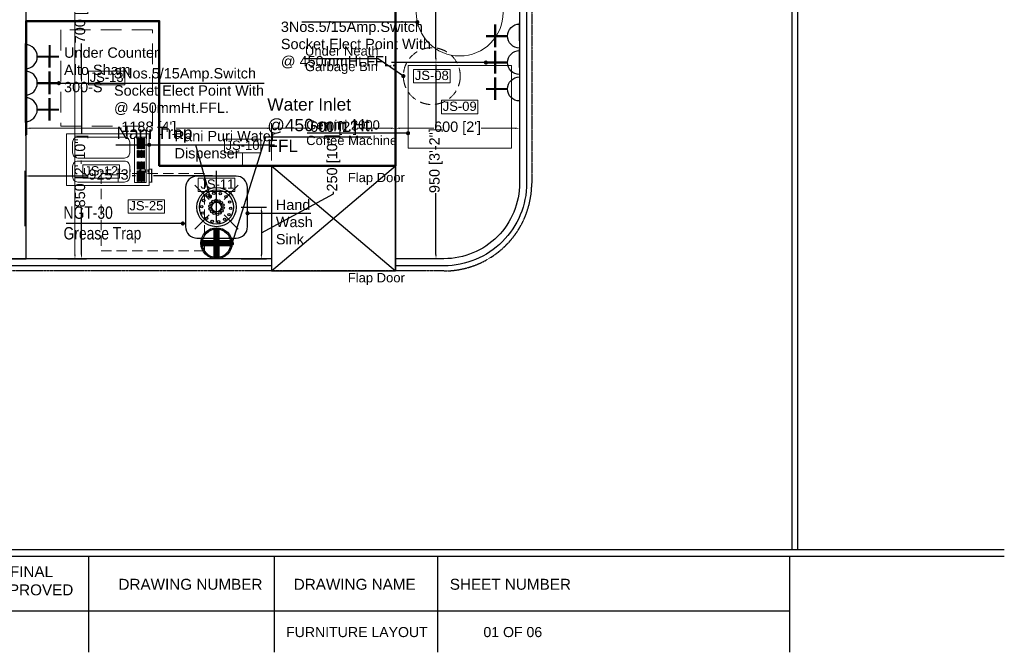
# Model space of a CAD drawing. Header units: millimetres. Extents: x 3043651 to 3061204, y -535182 to -484655.
# Tile 4 of 6: x 3056440 to 3061204, y -492293 to -489231. Entities that reach past the tile are written whole.
import ezdxf

# ---------------------------------------------------------------- set-up
doc = ezdxf.new("R2010")
doc.units = ezdxf.units.MM
doc.header["$LTSCALE"] = 1000
doc.header["$MEASUREMENT"] = 0
doc.header["$PDMODE"] = 3
doc.header["$PDSIZE"] = -1
for name, pattern in [('( Hidden )', [0.375, 0.25, -0.125]), ('DASHED', [0.75, 0.5, -0.25]), ('HIDDEN', [0.375, 0.25, -0.125])]:
    doc.linetypes.add(name, pattern=pattern)
doc.layers.get('0').update_dxf_attribs({"linetype": 'CONTINUOUS'})
doc.layers.get('Defpoints').update_dxf_attribs({"linetype": 'CONTINUOUS'})
for name, color, linetype in [('AR-FURNITURE', 34, 'CONTINUOUS'), ('ELECTRICAL', 7, 'CONTINUOUS'), ('Equipment', 251, 'CONTINUOUS'), ('Equipment Name', 251, 'CONTINUOUS'), ('Furniture', 7, 'CONTINUOUS'), ('Plumbing & Drainage', 6, 'CONTINUOUS'), ('TITLE', 5, 'CONTINUOUS'), ('Title Text', 7, 'CONTINUOUS')]:
    doc.layers.add(name, color=color, linetype=linetype)
for name, color, linetype, lineweight in [('Civil-Wall-Text', 7, 'CONTINUOUS', 0), ('Equip Below Side', 5, 'CONTINUOUS', 15), ('Equip No.', 1, 'CONTINUOUS', 15), ('Equip Top Counter', 4, 'CONTINUOUS', 50), ('Equipment Cold', 102, 'CONTINUOUS', 0), ('Equipment Hot', 1, 'CONTINUOUS', 0)]:
    doc.layers.add(name, color=color, linetype=linetype, lineweight=lineweight)
doc.styles.add('ARAIL', font='arial.ttf')
doc.styles.add('Arial', font='arial.ttf')
doc.styles.add('C-ROOM', font='arial.ttf')
doc.styles.add('Raar', font='arial.ttf', dxfattribs={"width": 0.8})
doc.styles.get("Standard").update_dxf_attribs({"font": 'arial.ttf'})
doc.dimstyles.new('TFS-Dim', dxfattribs={"dimtxt": 50, "dimasz": 20, "dimexe": 25, "dimexo": 25, "dimgap": 5, "dimtad": 0, "dimdec": 0, "dimzin": 0, "dimdsep": 46, "dimtxsty": 'Standard', "dimcen": 0.09, "dimclrd": 8, "dimclre": 8, "dimadec": 0, "dimazin": 0, "dimtfac": 1, "dimtdec": 0, "dimtofl": 0, "dimtmove": 0, "dimatfit": 3, "dimldrblk": 'DOT', "dimfxl": 0, "dimtolj": 1, "dimtzin": 0, "dimlwd": -1, "dimlwe": -1, "dimarcsym": 0})

# ---------------------------------------------------------------- blocks, each defined once
blk = doc.blocks.new('A$C553829C7')
at = {"layer": 'Equipment Cold'}
for points in [[(-250, 0), (0, 0), (0, 400), (-250, 400)], [(-235, 328.9), (-15, 328.9), (-15, 385), (-235, 385)], [(-230.2, 377.2), (-178.6, 377.2), (-178.6, 375.4), (-230.2, 375.4)], [(-230.2, 370.4), (-178.6, 370.4), (-178.6, 368.5), (-230.2, 368.5)], [(-230.2, 363.6), (-178.6, 363.6), (-178.6, 361.7), (-230.2, 361.7)], [(-230.2, 356.8), (-178.6, 356.8), (-178.6, 354.9), (-230.2, 354.9)], [(-230.2, 349.9), (-178.6, 349.9), (-178.6, 348.1), (-230.2, 348.1)], [(-230.2, 343.1), (-178.6, 343.1), (-178.6, 341.2), (-230.2, 341.2)], [(-170, 377.2), (-135.5, 377.2), (-135.5, 375.4), (-170, 375.4)], [(-170, 370.4), (-135.5, 370.4), (-135.5, 368.5), (-170, 368.5)], [(-170, 363.6), (-135.5, 363.6), (-135.5, 361.7), (-170, 361.7)], [(-170, 356.8), (-135.5, 356.8), (-135.5, 354.9), (-170, 354.9)], [(-170, 349.9), (-135.5, 349.9), (-135.5, 348.1), (-170, 348.1)], [(-170, 343.1), (-135.5, 343.1), (-135.5, 341.2), (-170, 341.2)], [(-80, 377.2), (-114.5, 377.2), (-114.5, 375.4), (-80, 375.4)], [(-80, 370.4), (-114.5, 370.4), (-114.5, 368.5), (-80, 368.5)], [(-80, 363.6), (-114.5, 363.6), (-114.5, 361.7), (-80, 361.7)], [(-80, 356.8), (-114.5, 356.8), (-114.5, 354.9), (-80, 354.9)], [(-80, 349.9), (-114.5, 349.9), (-114.5, 348.1), (-80, 348.1)], [(-80, 343.1), (-114.5, 343.1), (-114.5, 341.2), (-80, 341.2)], [(-19.8, 377.2), (-71.4, 377.2), (-71.4, 375.4), (-19.8, 375.4)], [(-19.8, 370.4), (-71.4, 370.4), (-71.4, 368.5), (-19.8, 368.5)], [(-19.8, 363.6), (-71.4, 363.6), (-71.4, 361.7), (-19.8, 361.7)], [(-19.8, 356.8), (-71.4, 356.8), (-71.4, 354.9), (-19.8, 354.9)], [(-19.8, 349.9), (-71.4, 349.9), (-71.4, 348.1), (-19.8, 348.1)], [(-19.8, 343.1), (-71.4, 343.1), (-71.4, 341.2), (-19.8, 341.2)]]:
    blk.add_lwpolyline(points, close=True, dxfattribs=at)
for points in [[(-209.7, 29.5), (-159.1, 29.5, 0.414214), (-133.8, 54.8), (-133.8, 280.3, 0.414214), (-159.1, 305.7), (-209.7, 305.7, 0.414214), (-235, 280.3), (-235, 54.8, 0.414214)], [(-93.5, 29.5), (-42.9, 29.5, 0.414214), (-17.6, 54.8), (-17.6, 280.3, 0.414214), (-42.9, 305.7), (-93.5, 305.7, 0.414214), (-118.8, 280.3), (-118.8, 54.8, 0.414214)]]:
    blk.add_lwpolyline(points, format="xyb", close=True, dxfattribs=at)
blk = doc.blocks.new('_Dot')
at = {"color": 0, "linetype": 'ByBlock', "lineweight": -2}
blk.add_line((-0.5, 0), (-1, 0), dxfattribs=at)
at = {"color": 0, "linetype": 'ByBlock', "const_width": 0.5}
blk.add_lwpolyline([(-0.25, 0, 1), (0.25, 0, 1)], format="xyb", close=True, dxfattribs=at)
blk = doc.blocks.new('A$C21C85089')
at = {"layer": 'ELECTRICAL'}
for points, const_width in [([(-42, 108.5), (43.4, 108.5)], 4.7), ([(0, 69.7), (0, 0)], 7.15), ([(-35.8, 30), (38, 30)], 7.15)]:
    blk.add_lwpolyline(points, dxfattribs=dict(at, const_width=const_width))
blk.add_arc((0, 108.5), 38.8, 180, 0, dxfattribs=at)
blk = doc.blocks.new('hwi')
at = {"layer": 'Plumbing & Drainage'}
h = blk.add_hatch(color=256, dxfattribs=at)
edge = h.paths.add_edge_path(flags=17)
edge.add_arc((0, -4.69), 4.31, 0, 360)
edge = h.paths.add_edge_path()
edge.add_arc((0, -4.69), 4.69, 0, 360)
h = blk.add_hatch(color=256, dxfattribs=at)
h.paths.add_polyline_path([(-4.69, -4.69), (-4.31, -4.69, -0.414214), (0, -0.38), (0, 0, 0.414214)])
h.paths.add_polyline_path([(4.31, -4.69), (4.69, -4.69, 0.414214), (0, 0), (0, -0.38, -0.414214)])
h.paths.add_polyline_path([(0, -9), (0, -9.38, 0.414214), (4.69, -4.69), (4.31, -4.69, -0.414214)])
at = {"layer": 'Plumbing & Drainage', "const_width": 1.88}
for points in [[(0, -9.38), (0, 0)], [(-4.69, -4.69), (4.69, -4.69)]]:
    blk.add_lwpolyline(points, dxfattribs=at)
at = {"layer": 'Plumbing & Drainage'}
for radius in [4.69, 4.31]:
    blk.add_circle((0, -4.69), radius, dxfattribs=at)
blk = doc.blocks.new('100DNT')
at = {"layer": 'Plumbing & Drainage'}
for centre, radius in [((0, 0), 101.6), ((0, 0), 88.9), ((-44.9, 59.2), 6.35), ((-13.9, 72), 6.35), ((19.5, 70), 6.35), ((48.8, 53.7), 6.35), ((-76.6, 2.2), 6.35), ((-67.2, 34.3), 6.35), ((-34.2, 5), 6.35), ((-28.7, 19.3), 6.35), ((-17.4, 29.9), 6.35), ((-2.8, 34.5), 6.35), ((12.5, 32.2), 6.35), ((25.2, 23.6), 6.35), ((33, 10.4), 6.35), ((34.2, -5), 6.35), ((68.1, 26.4), 6.35), ((-71.1, -30.8), 6.35), ((-33, -10.4), 6.35), ((-25.2, -23.6), 6.35), ((-12.5, -32.2), 6.35), ((5.3, -37.2), 6.35), ((17.4, -29.9), 6.35), ((28.7, -19.3), 6.35), ((64.2, -38.8), 6.35), ((73.6, -6.6), 6.35), ((-51.8, -58.2), 6.35), ((-22.5, -74.4), 6.35), ((10.9, -76.4), 6.35), ((41.9, -63.7), 6.35)]:
    blk.add_circle(centre, radius, dxfattribs=at)
blk = doc.blocks.new('*D321')
at = {"layer": 'Defpoints', "color": 0}
for p in [(3056466.8, -489987.2), (3056466.8, -490255), (3057392.1, -490237.6)]:
    blk.add_point(p, dxfattribs=at)
at = {"layer": 'Plumbing & Drainage', "color": 8}
for p, q in [((3056466.8, -490230), (3056466.8, -489962.2)), ((3057392.1, -490212.6), (3057392.1, -489962.2)), ((3056486.8, -489987.2), (3056771.2, -489987.2)), ((3057372.1, -489987.2), (3057087.7, -489987.2))]:
    blk.add_line(p, q, dxfattribs=at)
for points in [[(3056486.8, -489983.9), (3056486.8, -489990.6), (3056466.8, -489987.2)], [(3057372.1, -489983.9), (3057372.1, -489990.6), (3057392.1, -489987.2)]]:
    blk.add_solid(points, dxfattribs=at)
at = {"layer": 'Plumbing & Drainage', "color": 0, "insert": (3056929.4, -489987.2), "char_height": 50, "attachment_point": 5}
blk.add_mtext('\\A1;925 [3\'-1"]', dxfattribs=at)
blk = doc.blocks.new('*D322')
at = {"layer": 'Defpoints', "color": 0}
for p in [(3057486.9, -490137.8), (3057486.9, -490387.8), (3057609, -490387.8)]:
    blk.add_point(p, dxfattribs=at)
at = {"layer": 'Plumbing & Drainage', "color": 8}
for p, q in [((3057609, -490262.8), (3057958.4, -490073.9)), ((3057958.4, -490073.9), (3057958.4, -490063.9)), ((3057511.9, -490137.8), (3057634, -490137.8)), ((3057609, -490157.8), (3057609, -490367.8)), ((3057511.9, -490387.8), (3057634, -490387.8))]:
    blk.add_line(p, q, dxfattribs=at)
for points in [[(3057605.7, -490157.8), (3057612.4, -490157.8), (3057609, -490137.8)], [(3057605.7, -490367.8), (3057612.4, -490367.8), (3057609, -490387.8)]]:
    blk.add_solid(points, dxfattribs=at)
at = {"layer": 'Plumbing & Drainage', "color": 0, "insert": (3057958.4, -489923.6), "char_height": 50, "attachment_point": 5, "rotation": 90}
blk.add_mtext('\\A1;250 [10"]', dxfattribs=at)
blk = doc.blocks.new('*D329')
at = {"layer": 'Defpoints', "color": 0}
for p in [(3056629.4, -489537.9), (3056738.8, -489537.9), (3056600, -490387.8)]:
    blk.add_point(p, dxfattribs=at)
at = {"layer": 'ELECTRICAL', "color": 8}
for p, q in [((3056654.4, -489537.9), (3056763.8, -489537.9)), ((3056738.8, -489557.9), (3056738.8, -489785.2)), ((3056738.8, -490367.8), (3056738.8, -490140.5)), ((3056625, -490387.8), (3056763.8, -490387.8))]:
    blk.add_line(p, q, dxfattribs=at)
for points in [[(3056735.5, -489557.9), (3056742.2, -489557.9), (3056738.8, -489537.9)], [(3056735.5, -490367.8), (3056742.2, -490367.8), (3056738.8, -490387.8)]]:
    blk.add_solid(points, dxfattribs=at)
at = {"layer": 'ELECTRICAL', "color": 0, "insert": (3056738.8, -489962.9), "char_height": 50, "attachment_point": 5, "rotation": 90}
blk.add_mtext('\\A1;850 [2\'-10"]', dxfattribs=at)
blk = doc.blocks.new('*D330')
at = {"layer": 'Defpoints', "color": 0}
for p in [(3056629.5, -488837.5), (3056738.8, -488837.5), (3056629.4, -489537.9)]:
    blk.add_point(p, dxfattribs=at)
at = {"layer": 'ELECTRICAL', "color": 8}
for p, q in [((3056654.5, -488837.5), (3056763.8, -488837.5)), ((3056738.8, -488857.5), (3056738.8, -489029.7)), ((3056738.8, -489517.9), (3056738.8, -489345.7)), ((3056654.4, -489537.9), (3056763.8, -489537.9))]:
    blk.add_line(p, q, dxfattribs=at)
for points in [[(3056735.5, -488857.5), (3056742.2, -488857.5), (3056738.8, -488837.5)], [(3056735.5, -489517.9), (3056742.2, -489517.9), (3056738.8, -489537.9)]]:
    blk.add_solid(points, dxfattribs=at)
at = {"layer": 'ELECTRICAL', "color": 0, "insert": (3056738.8, -489187.7), "char_height": 50, "attachment_point": 5, "rotation": 90}
blk.add_mtext('\\A1;700 [2\'-4"]', dxfattribs=at)
blk = doc.blocks.new('*D331')
at = {"layer": 'Defpoints', "color": 0}
for p in [(3058454, -489438), (3058695.6, -489438), (3058492.4, -490387.8)]:
    blk.add_point(p, dxfattribs=at)
at = {"layer": 'ELECTRICAL', "color": 8}
for p, q in [((3058670.6, -489438), (3058429, -489438)), ((3058454, -489458), (3058454, -489754.7)), ((3058454, -490367.8), (3058454, -490071.1)), ((3058467.4, -490387.8), (3058429, -490387.8))]:
    blk.add_line(p, q, dxfattribs=at)
for points in [[(3058450.6, -489458), (3058457.3, -489458), (3058454, -489438)], [(3058450.6, -490367.8), (3058457.3, -490367.8), (3058454, -490387.8)]]:
    blk.add_solid(points, dxfattribs=at)
at = {"layer": 'ELECTRICAL', "color": 0, "insert": (3058454, -489912.9), "char_height": 50, "attachment_point": 5, "rotation": 90}
blk.add_mtext('\\A1;950 [3\'-2"]', dxfattribs=at)
blk = doc.blocks.new('*D333')
at = {"layer": 'Defpoints', "color": 0}
for p in [(3058454, -487112.9), (3058858.4, -487112.9), (3058695.6, -489438)]:
    blk.add_point(p, dxfattribs=at)
at = {"layer": 'ELECTRICAL', "color": 8}
for p, q in [((3058833.4, -487112.9), (3058429, -487112.9)), ((3058454, -487132.9), (3058454, -488097.4)), ((3058454, -489418), (3058454, -488453.5)), ((3058670.6, -489438), (3058429, -489438))]:
    blk.add_line(p, q, dxfattribs=at)
for points in [[(3058450.6, -487132.9), (3058457.3, -487132.9), (3058454, -487112.9)], [(3058450.6, -489418), (3058457.3, -489418), (3058454, -489438)]]:
    blk.add_solid(points, dxfattribs=at)
at = {"layer": 'ELECTRICAL', "color": 0, "insert": (3058454, -488275.4), "char_height": 50, "attachment_point": 5, "rotation": 90}
blk.add_mtext('\\A1;2325 [7\'-9"]', dxfattribs=at)
blk = doc.blocks.new('*D384')
at = {"layer": 'Civil-Wall-Text', "color": 8}
for p, q in [((3056491.8, -487187.6), (3056732.3, -487187.6)), ((3056707.3, -487207.6), (3056707.3, -488590.7)), ((3056707.3, -490367.8), (3056707.3, -488984.8)), ((3056491.8, -490387.8), (3056732.3, -490387.8))]:
    blk.add_line(p, q, dxfattribs=at)
for points in [[(3056703.9, -487207.6), (3056710.6, -487207.6), (3056707.3, -487187.6)], [(3056703.9, -490367.8), (3056710.6, -490367.8), (3056707.3, -490387.8)]]:
    blk.add_solid(points, dxfattribs=at)
at = {"layer": 'Defpoints', "color": 0}
for p in [(3056466.8, -487187.6), (3056466.8, -490387.8), (3056707.3, -490387.8)]:
    blk.add_point(p, dxfattribs=at)
at = {"layer": 'Civil-Wall-Text', "color": 0, "insert": (3056707.3, -488787.7), "char_height": 50, "attachment_point": 5, "rotation": 90}
blk.add_mtext('\\A1;3200 [10\'-8"]', dxfattribs=at)
blk = doc.blocks.new('*D391')
at = {"layer": 'Civil-Wall-Text', "color": 8}
for p, q in [((3058258.4, -489912.8), (3058258.4, -489731.1)), ((3058858.4, -489912.8), (3058858.4, -489731.1)), ((3058278.4, -489756.1), (3058443.5, -489756.1)), ((3058838.4, -489756.1), (3058673.3, -489756.1))]:
    blk.add_line(p, q, dxfattribs=at)
for points in [[(3058278.4, -489752.8), (3058278.4, -489759.4), (3058258.4, -489756.1)], [(3058838.4, -489752.8), (3058838.4, -489759.4), (3058858.4, -489756.1)]]:
    blk.add_solid(points, dxfattribs=at)
at = {"layer": 'Defpoints', "color": 0}
for p in [(3058258.4, -489756.1), (3058258.4, -489937.8), (3058858.4, -489937.8)]:
    blk.add_point(p, dxfattribs=at)
at = {"layer": 'Civil-Wall-Text', "color": 0, "insert": (3058558.4, -489756.1), "char_height": 50, "attachment_point": 5}
blk.add_mtext("\\A1;600 [2']", dxfattribs=at)
blk = doc.blocks.new('*D392')
at = {"layer": 'Civil-Wall-Text', "color": 8}
for p, q in [((3057658.4, -489912.8), (3057658.4, -489731.1)), ((3058258.4, -489912.8), (3058258.4, -489731.1)), ((3057678.4, -489756.1), (3057843.5, -489756.1)), ((3058238.4, -489756.1), (3058073.3, -489756.1))]:
    blk.add_line(p, q, dxfattribs=at)
for points in [[(3057678.4, -489752.8), (3057678.4, -489759.4), (3057658.4, -489756.1)], [(3058238.4, -489752.8), (3058238.4, -489759.4), (3058258.4, -489756.1)]]:
    blk.add_solid(points, dxfattribs=at)
at = {"layer": 'Defpoints', "color": 0}
for p in [(3057658.4, -489756.1), (3057658.4, -489937.8), (3058258.4, -489937.8)]:
    blk.add_point(p, dxfattribs=at)
at = {"layer": 'Civil-Wall-Text', "color": 0, "insert": (3057958.4, -489756.1), "char_height": 50, "attachment_point": 5}
blk.add_mtext("\\A1;600 [2']", dxfattribs=at)
blk = doc.blocks.new('*D393')
at = {"layer": 'Civil-Wall-Text', "color": 8}
for p, q in [((3056470.8, -489855.8), (3056470.8, -489731.1)), ((3057658.4, -489912.8), (3057658.4, -489731.1)), ((3056490.8, -489756.1), (3056932.8, -489756.1)), ((3057638.4, -489756.1), (3057196.4, -489756.1))]:
    blk.add_line(p, q, dxfattribs=at)
for points in [[(3056490.8, -489752.8), (3056490.8, -489759.4), (3056470.8, -489756.1)], [(3057638.4, -489752.8), (3057638.4, -489759.4), (3057658.4, -489756.1)]]:
    blk.add_solid(points, dxfattribs=at)
at = {"layer": 'Defpoints', "color": 0}
for p in [(3056470.8, -489756.1), (3056470.8, -489880.8), (3057658.4, -489937.8)]:
    blk.add_point(p, dxfattribs=at)
at = {"layer": 'Civil-Wall-Text', "color": 0, "insert": (3057064.6, -489756.1), "char_height": 50, "attachment_point": 5}
blk.add_mtext("\\A1;1188 [4']", dxfattribs=at)

msp = doc.modelspace()

# ---------------------------------------------------------------- linework, layer by layer
at = {"layer": 'AR-FURNITURE', "color": 1, "linetype": '( Hidden )', "ltscale": 0.001}
msp.add_lwpolyline([(3056151.4, -485246.8), (3058492.4, -485246.8, -0.414214), (3058917.4, -485671.8), (3058917.4, -490021.8, -0.414214), (3058492.4, -490446.8), (3054142.4, -490446.8, -0.414214), (3053717.4, -490021.8), (3053717.4, -485671.8, -0.414214), (3054142.4, -485246.8), (3054611.4, -485246.8)], format="xyb", dxfattribs=at)
at = {"layer": 'Equip Below Side', "linetype": 'HIDDEN', "ltscale": 0.2}
msp.add_lwpolyline([(3057333.6, -490349.6), (3057333.6, -489974.6), (3056833.6, -489974.6), (3056833.6, -490349.6)], close=True, dxfattribs=at)
msp.add_circle((3058433.8, -489503.7), 137.7, dxfattribs=at)
at = {"layer": 'Equip No.'}
msp.add_line((3057518, -489874.3), (3057518, -489937.8), dxfattribs=at)
for points in [[(3056772.5, -489545.3), (3056948.4, -489545.3), (3056948.4, -489480.3), (3056772.5, -489480.3)], [(3058345.8, -489536.1), (3058521.8, -489536.1), (3058521.8, -489471.2), (3058345.8, -489471.2)], [(3058480.9, -489685.6), (3058656.8, -489685.6), (3058656.8, -489620.6), (3058480.9, -489620.6)], [(3057430, -489874.3), (3057606, -489874.3), (3057606, -489809.3), (3057430, -489809.3)], [(3056746, -489998.1), (3056922, -489998.1), (3056922, -489933.2), (3056746, -489933.2)], [(3057304, -490062.1), (3057480, -490062.1), (3057480, -489997.2), (3057304, -489997.2)], [(3056965, -490166.8), (3057140.9, -490166.8), (3057140.9, -490101.8), (3056965, -490101.8)]]:
    msp.add_lwpolyline(points, close=True, dxfattribs=at)
at = {"layer": 'Equip Top Counter'}
msp.add_lwpolyline([(3058858.4, -486960.8), (3058258.4, -486960.8), (3058258.4, -489937.8), (3057115.2, -489937.8), (3057115.2, -489237.7), (3056470.8, -489237.7), (3056470.8, -489787.8), (3056466.8, -489787.8)], dxfattribs=at)
at = {"layer": 'Equipment', "color": 250}
for p, q in [((3057355.8, -490101), (3057287.1, -490031.5)), ((3057428.5, -490101), (3057497.1, -490031.5)), ((3057355.8, -490174.7), (3057287.3, -490244.3)), ((3057428.5, -490174.6), (3057497.1, -490244.1))]:
    msp.add_line(p, q, dxfattribs=at)
msp.add_lwpolyline([(3057542.2, -490232.8), (3057542, -490042.7, 0.414214), (3057487, -489987.8), (3057297, -489987.9, 0.414214), (3057242, -490042.9), (3057242.2, -490233, 0.414214), (3057297.2, -490287.9), (3057487.3, -490287.8, 0.414214)], format="xyb", close=True, dxfattribs=at)
msp.add_circle((3057392.1, -490137.8), 23.5, dxfattribs=at)
at = {"layer": 'Equipment Cold', "linetype": 'DASHED', "lineweight": 15, "ltscale": 0.2}
msp.add_lwpolyline([(3056638.9, -489279.8), (3056638.9, -489745.8), (3057081.9, -489745.8), (3057081.9, -489279.8)], close=True, dxfattribs=at)
at = {"layer": 'Equipment Hot'}
msp.add_lwpolyline([(3058818.8, -489853.1), (3058818.8, -489453.1), (3058318.8, -489453.1), (3058318.8, -489853.1)], close=True, dxfattribs=at)
msp.add_circle((3058568.8, -489196), 210.3, dxfattribs=at)
at = {"layer": 'Furniture'}
for p, q in [((3057658.4, -489937.8), (3057658.4, -490446.8)), ((3057658.4, -489937.8), (3058258.4, -490446.8)), ((3057658.4, -490446.8), (3058258.4, -489937.8)), ((3058258.4, -489937.8), (3058258.4, -490446.8))]:
    msp.add_line(p, q, dxfattribs=at)
for points in [[(3057658.4, -490421.8), (3054142.4, -490421.8, -0.414214), (3053742.4, -490021.8), (3053742.4, -485671.8, -0.414214), (3054142.4, -485271.8), (3054611.4, -485271.8)], [(3057658.4, -490387.8), (3054142.4, -490387.8, -0.414214), (3053776.4, -490021.8), (3053776.4, -485671.8, -0.414214), (3054142.4, -485305.8), (3054611.4, -485305.8)], [(3056151.4, -485271.8), (3058492.4, -485271.8, -0.414214), (3058892.4, -485671.8), (3058892.4, -490021.8, -0.414214), (3058492.4, -490421.8), (3058258.4, -490421.8)], [(3056151.4, -485305.8), (3058492.4, -485305.8, -0.414214), (3058858.4, -485671.8), (3058858.4, -490021.8, -0.414214), (3058492.4, -490387.8), (3058258.4, -490387.8)]]:
    msp.add_lwpolyline(points, format="xyb", dxfattribs=at)
for points in [[(3056470.8, -487187.6), (3056395.7, -487187.6), (3056395.7, -490387.8), (3056470.8, -490387.8)], [(3057658.4, -490446.8), (3058258.4, -490446.8), (3058258.4, -489937.8), (3057658.4, -489937.8)]]:
    msp.add_lwpolyline(points, close=True, dxfattribs=at)
at = {"layer": 'TITLE', "color": 6}
for p, q in [((3060177.5, -491795.5), (3060177.5, -484655.5)), ((3060204.5, -491795.5), (3060204.5, -484655.5)), ((3053496.7, -491795.5), (3061203.8, -491795.5)), ((3053496.7, -491828.3), (3061203.8, -491828.3)), ((3056774.7, -492293), (3056774.7, -491828.3)), ((3057672.8, -492293), (3057672.8, -491828.3)), ((3058463.1, -492293), (3058463.1, -491828.3)), ((3060166.4, -492293), (3060166.4, -491828.3)), ((3054623.5, -492092.8), (3060166.4, -492092.8))]:
    msp.add_line(p, q, dxfattribs=at)

# ---------------------------------------------------------------- block references
at = {"layer": 'ELECTRICAL', "yscale": 1.5, "zscale": 1.5}
for p, xscale, rotation in [((3058695.6, -489309.9), -1.5, 270.0302545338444), ((3056629.5, -489409.8), 1.5, 89.96974546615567), ((3058695.6, -489438), -1.5, 270.0302545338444), ((3056629.4, -489537.9), 1.5, 89.96974546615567), ((3058695.7, -489566), -1.5, 270.0302545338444), ((3056629.4, -489665.9), 1.5, 89.96974546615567)]:
    msp.add_blockref('A$C21C85089', p, dxfattribs=dict(at, xscale=xscale, rotation=rotation))
at = {"layer": 'Equipment Cold', "rotation": 270}
msp.add_blockref('A$C553829C7', (3056666.4, -490033.9), dxfattribs=at)
at = {"layer": 'Plumbing & Drainage', "color": 7}
for name, p, xscale, yscale, zscale in [('100DNT', (3057392.1, -490137.8), 0.932804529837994, 0.932804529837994, 0.932804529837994), ('hwi', (3057392.1, -490237.6), 16.01676022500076, 16.01676022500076, 16.01676022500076)]:
    msp.add_blockref(name, p, dxfattribs=dict(at, xscale=xscale, yscale=yscale, zscale=zscale))

# ---------------------------------------------------------------- texts
at = {"layer": 'ELECTRICAL', "color": 7, "char_height": 50, "width": 1217.819, "attachment_point": 1, "style": 'ARAIL'}
for insert in [(3057703.5, -489239.8, 0), (3056896.1, -489465.1, 0)]:
    msp.add_mtext('3Nos.5/15Amp.Switch \\PSocket Elect Point With\\P@ 450mmHt.FFL.', dxfattribs=dict(at, insert=insert))
at = {"layer": 'Equip No.', "color": 7, "char_height": 45, "attachment_point": 1, "style": 'Arial'}
for s, insert in [('{\\W8.29728;  }JS-13', (3056488.5, -489486.8)), ('{\\W8.29596;  }JS-08', (3058061.9, -489477.7)), ('{\\W8.29596;  }JS-09', (3058196.9, -489627.1)), ('{\\W8.29948;  }JS-10', (3057146.1, -489815.8)), ('{\\W8.30387;  }JS-12', (3056462, -489939.7)), ('{\\W8.42162;  }JS-11', (3057020, -490003.7)), ('{\\W8.29245;  }JS-25', (3056681, -490108.3))]:
    msp.add_mtext_dynamic_manual_height_columns(s, width=739.357, gutter_width=15, heights=[46.5], dxfattribs=dict(at, insert=insert))
at = {"layer": 'Equipment Name', "char_height": 50, "attachment_point": 1}
for s, insert, width in [('\\A1;Under Counter Alto Sham 300-S', (3056654.4, -489364.9, 0), 491.538), ('\\A1;Pani Puri Water Dispenser', (3057189, -489768.7, 0), 491.538), ('\\A1;Hand Wash Sink ', (3057679.3, -490101.3, 0), 243.708)]:
    msp.add_mtext(s, dxfattribs=dict(at, insert=insert, width=width))
at = {"layer": 'Equipment Name', "char_height": 45, "rotation": 0, "style": 'Arial'}
for s, insert, width, attachment_point in [('Under Neath Garbage Bin', (3057819.9, -489359.6, 74.3), 447.186, 1), ('Gemini 2000 Coffee Machine', (3057826, -489717.4, 1113.3), 447.186, 1), ('Flap Door', (3058303.4, -489971.9, 1113.3), 701.458, 3)]:
    msp.add_mtext(s, dxfattribs=dict(at, insert=insert, width=width, attachment_point=attachment_point))
at = {"layer": 'Equipment Name', "insert": (3056651.8, -490134.5), "char_height": 60, "width": 415.898, "attachment_point": 1, "style": 'Raar'}
msp.add_mtext('NGT-30\\PGrease Trap', dxfattribs=at)
at = {"layer": 'Furniture', "insert": (3058303.4, -490456.9, 1113.3), "char_height": 45, "width": 701.458, "attachment_point": 3, "rotation": 0, "style": 'Arial'}
msp.add_mtext('Flap Door', dxfattribs=at)
at = {"layer": 'Plumbing & Drainage', "color": 7, "ltscale": 10, "char_height": 60, "width": 2565.397, "attachment_point": 1, "rotation": 360, "style": 'Arial'}
for s, insert in [('Water Inlet \\P@450 mm.Ht.\\PFFL', (3057637.6, -489610.5, 0)), ('Nani Trap', (3056908.1, -489748, 0))]:
    msp.add_mtext(s, dxfattribs=dict(at, insert=insert))
at = {"layer": 'Title Text', "linetype": 'ByBlock', "lineweight": 15, "ltscale": 0.25, "attachment_point": 1, "style": 'C-ROOM'}
for s, insert, char_height, width in [('{\\W7.54432;    }FINAL \\P{\\W8.38687;   }APPROVED', (3055773.6, -491876.1), 52.812, 1437.548), ('DRAWING NUMBER', (3056917.6, -491937.2), 52.812, 1610.545), ('DRAWING NAME', (3057765.8, -491937.2), 52.812, 1437.548), ('SHEET NUMBER', (3058520.8, -491937.2), 52.812, 2458.25), ('{\\W7.90751;   }FURNITURE LAYOUT', (3057279.6, -492170.5), 48.789, 1576.897), ('{\\W8.57277;    }01 OF 06', (3058034.4, -492170.5), 48.789, 1576.897)]:
    msp.add_mtext(s, dxfattribs=dict(at, insert=insert, char_height=char_height, width=width))

# ---------------------------------------------------------------- dimensions: what is measured, and where the dimension line sits
at = {"layer": 'Civil-Wall-Text'}
dim = msp.add_linear_dim(base=(3056707.3, -490387.8), p1=(3056466.8, -487187.6), p2=(3056466.8, -490387.8), angle=90, dimstyle='TFS-Dim', override={"dimfxl": 80000, "dimfxlon": 1, "dimtfill": 1, "dimarcsym": 1}, dxfattribs=at)
dim.commit()
dim.dimension.update_dxf_attribs({"geometry": '*D384', "text_midpoint": (3056707.3, -488787.7)})
for base, p1, p2, picture, middle in [((3056470.8, -489756.1), (3057658.4, -489937.8), (3056470.8, -489880.8), '*D393', (3057064.6, -489756.1)), ((3057658.4, -489756.1), (3058258.4, -489937.8), (3057658.4, -489937.8), '*D392', (3057958.4, -489756.1))]:
    dim = msp.add_linear_dim(base=base, p1=p1, p2=p2, dimstyle='TFS-Dim', override={"dimtmove": 1}, dxfattribs=at)
    dim.commit()
    dim.dimension.update_dxf_attribs({"geometry": picture, "text_midpoint": middle})
dim = msp.add_linear_dim(base=(3058258.4, -489756.1), p1=(3058858.4, -489937.8), p2=(3058258.4, -489937.8), dimstyle='TFS-Dim', dxfattribs=at)
dim.commit()
dim.dimension.update_dxf_attribs({"geometry": '*D391', "text_midpoint": (3058558.4, -489756.1)})
at = {"layer": 'ELECTRICAL'}
for base, p1, p2, picture, middle in [((3058454, -487112.9), (3058695.6, -489438), (3058858.4, -487112.9), '*D333', (3058454, -488275.4)), ((3056738.8, -488837.5), (3056629.4, -489537.9), (3056629.5, -488837.5), '*D330', (3056738.8, -489187.7))]:
    dim = msp.add_linear_dim(base=base, p1=p1, p2=p2, angle=90, dimstyle='TFS-Dim', override={"dimtmove": 1}, dxfattribs=at)
    dim.commit()
    dim.dimension.update_dxf_attribs({"geometry": picture, "text_midpoint": middle})
for base, p1, p2, picture, middle in [((3058454, -489438), (3058492.4, -490387.8), (3058695.6, -489438), '*D331', (3058454, -489912.9)), ((3056738.8, -489537.9), (3056600, -490387.8), (3056629.4, -489537.9), '*D329', (3056738.8, -489962.9))]:
    dim = msp.add_linear_dim(base=base, p1=p1, p2=p2, angle=90, dimstyle='TFS-Dim', dxfattribs=at)
    dim.commit()
    dim.dimension.update_dxf_attribs({"geometry": picture, "text_midpoint": middle})
at = {"layer": 'Plumbing & Drainage'}
dim = msp.add_linear_dim(base=(3057609, -490387.8), p1=(3057486.9, -490137.8), p2=(3057486.9, -490387.8), angle=90, dimstyle='TFS-Dim', override={"dimtmove": 1}, dxfattribs=at)
dim.commit()
dim.dimension.update_dxf_attribs({"geometry": '*D322', "text_midpoint": (3057958.4, -490058.9), "dimtype": 160})
dim = msp.add_linear_dim(base=(3056466.8, -489987.2), p1=(3057392.1, -490237.6), p2=(3056466.8, -490255), dimstyle='TFS-Dim', override={"dimtmove": 1}, dxfattribs=at)
dim.commit()
dim.dimension.update_dxf_attribs({"geometry": '*D321', "text_midpoint": (3056929.4, -489987.2)})

# ---------------------------------------------------------------- leaders
at = {"layer": 'ELECTRICAL'}
for points in [[(3058695.6, -489438), (3058239.1, -489438)], [(3056629.4, -489537.9), (3057622.3, -489537.8)]]:
    msp.add_leader(points, dimstyle='TFS-Dim', override={"dimgap": 5, "dimtad": 0}, dxfattribs=at)
at = {"layer": 'Equipment Name'}
for points, override in [([(3058363.8, -489242.6), (3057805.3, -489242.6)], {"dimgap": 5, "dimtad": 0, "dimfxl": 50, "dimfxlon": 1, "dimtfill": 1}), ([(3058296.1, -489503.7), (3058173.9, -489420.1), (3057816.5, -489420.1)], {"dimgap": 5, "dimtad": 0, "dimfxl": 50, "dimfxlon": 1, "dimtfill": 1}), ([(3058318.8, -489780), (3057829.9, -489780)], {"dimgap": 5, "dimtad": 0, "dimfxl": 50, "dimfxlon": 1, "dimtfill": 1}), ([(3057066.4, -489836.4), (3057673.1, -489836.4)], {"dimgap": 5, "dimtad": 0, "dimfxl": 50, "dimfxlon": 1, "dimtfill": 1, "dimtfillclr": 256, "dimarcsym": 1}), ([(3057542.1, -490167.8), (3057848.4, -490167.8)], {"dimgap": 5, "dimtad": 0, "dimfxl": 80000, "dimfxlon": 1, "dimtfill": 1, "dimarcsym": 1}), ([(3057229.2, -490217.1), (3056664, -490217.1)], {"dimgap": 5, "dimtad": 0, "dimfxl": 50, "dimfxlon": 1, "dimtfill": 1, "dimtfillclr": 256, "dimarcsym": 1})]:
    msp.add_leader(points, dimstyle='TFS-Dim', override=override, dxfattribs=at)
at = {"layer": 'Plumbing & Drainage'}
for points in [[(3057361, -490086.4), (3057292.2, -489837.2), (3056904.3, -489837.2)], [(3057467.2, -490314.1), (3057630.9, -489798.1), (3058139.5, -489798.1)]]:
    msp.add_leader(points, dimstyle='TFS-Dim', override={"dimgap": 5, "dimtad": 0}, dxfattribs=at)

doc.saveas('drawing.dxf')
